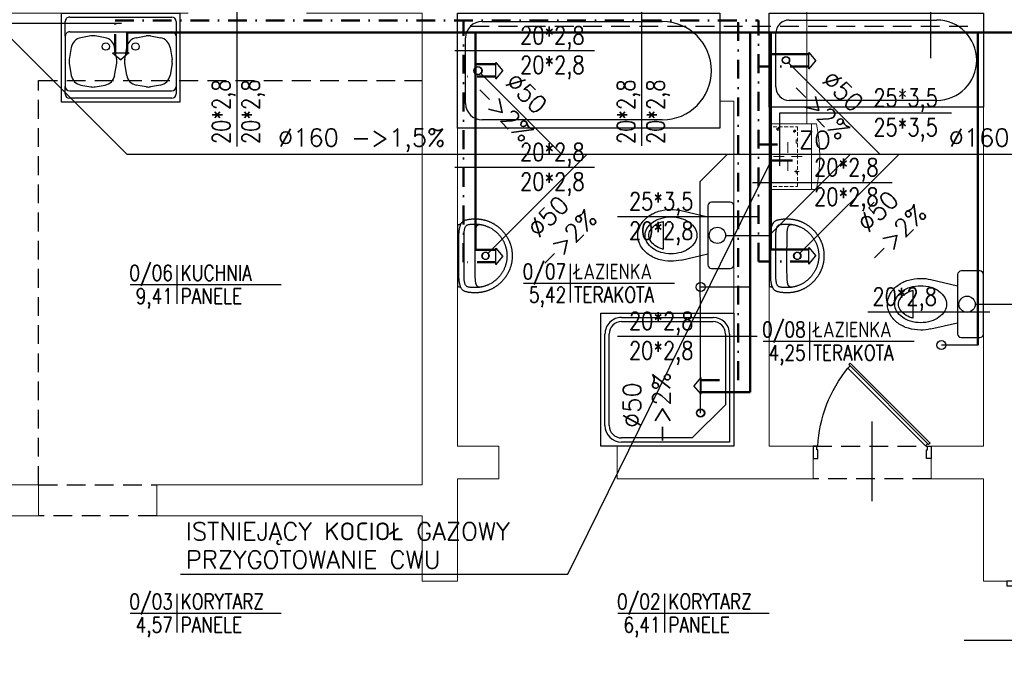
# Model space of a CAD drawing. Header units: millimetres. Extents: x -1623 to 1184, y -188 to 1297.
# Tile 3 of 6: x -666 to 0, y 594 to 1039. Entities that reach past the tile are written whole.
import ezdxf
from ezdxf.enums import TextEntityAlignment as Align

# ---------------------------------------------------------------- set-up
doc = ezdxf.new("R2010")
doc.units = ezdxf.units.MM
for name, pattern in [('DASHDOT', [25.4, 12.7, -6.35, 0, -6.35]), ('DASHED', [19.05, 12.7, -6.35]), ('DASHED2', [0.375, 0.25, -0.125])]:
    doc.linetypes.add(name, pattern=pattern)
doc.layers.get('0').update_dxf_attribs({"color": 252})
for name, color, linetype in [('1-GAZ', 252, 'Continuous'), ('1-OPIS-POM', 252, 'Continuous'), ('I-DRZWI', 252, 'Continuous'), ('I-MEBLE', 252, 'Continuous'), ('I-NAD', 252, 'DASHED'), ('I-SCIANA', 252, 'Continuous'), ('IS cwu', 3, 'DASHDOT'), ('IS kan odp', 36, 'Continuous'), ('IS KAN_S_OPIS', 2, 'Continuous'), ('IS KAN_SAN_RURY', 1, 'Continuous'), ('IS opis woda', 7, 'DASHED2'), ('MK_IS W_CWU', 5, 'DASHED'), ('MK_IS W_Z', 5, 'Continuous')]:
    doc.layers.add(name, color=color, linetype=linetype)
doc.layers.add('IS w', color=5, linetype='Continuous', lineweight=50)
doc.styles.add('ROMANS', font='romans.shx', dxfattribs={"width": 0.75})
doc.styles.add('TECH', font='simplex.shx')

# ---------------------------------------------------------------- blocks, each defined once
blk = doc.blocks.new('szynka')
at = {"lineweight": 0}
for points in [[(-458.82, 688.31), (-414.38, 688.31)], [(-458.82, 659.71), (-458.82, 688.31)], [(-414.38, 688.31), (-414.38, 659.71), (-458.82, 659.71)], [(-456.8, 686.93), (-456.8, 688.31)], [(-454.26, 686.77), (-456.8, 686.77)], [(-450.5, 686.77), (-452.99, 686.77)], [(-446.69, 686.77), (-449.23, 686.77)], [(-442.93, 686.77), (-445.42, 686.77)], [(-439.11, 686.77), (-441.65, 686.77)], [(-435.35, 686.77), (-437.84, 686.77)], [(-431.54, 686.77), (-434.08, 686.77)], [(-427.72, 686.77), (-430.27, 686.77)], [(-423.96, 686.77), (-426.51, 686.77)], [(-420.15, 686.77), (-422.69, 686.77)], [(-416.39, 686.77), (-418.88, 686.77)], [(-416.39, 686.93), (-416.39, 688.31)], [(-456.8, 683.12), (-456.8, 685.66)], [(-456.8, 679.36), (-456.8, 681.85)], [(-436.57, 678.19), (-436.57, 685.4)], [(-419.04, 682.27), (-416.76, 682.27)], [(-417.4, 683.07), (-417.62, 683.2), (-417.87, 683.23), (-418.24, 683.16), (-418.55, 682.95), (-418.77, 682.65), (-418.88, 682.27)], [(-418.35, 681.42), (-417.87, 681.27), (-417.5, 681.37), (-417.19, 681.59), (-416.99, 681.9), (-416.92, 682.27)], [(-417.87, 681.11), (-417.87, 683.38)], [(-416.39, 683.12), (-416.39, 685.66)], [(-416.39, 679.36), (-416.39, 681.85)], [(-456.8, 675.55), (-456.8, 678.09)], [(-456.8, 671.78), (-456.8, 674.27)], [(-446.32, 675.7), (-439.11, 675.7)], [(-436.57, 665.96), (-436.57, 673.16)], [(-426.82, 675.7), (-434.03, 675.7)], [(-416.39, 675.55), (-416.39, 678.09)], [(-416.39, 671.78), (-416.39, 674.27)], [(-456.8, 669.14), (-456.8, 670.51)], [(-456.8, 669.14), (-454.26, 669.14)], [(-452.99, 669.14), (-450.5, 669.14)], [(-449.23, 669.14), (-446.69, 669.14)], [(-447.8, 669.14), (-447.8, 670.14), (-445.57, 670.14)], [(-446.69, 668.08), (-446.69, 671.15)], [(-445.57, 669.14), (-443.03, 669.14)], [(-441.76, 669.14), (-439.22, 669.14)], [(-437.95, 669.14), (-435.4, 669.14)], [(-434.13, 669.14), (-431.59, 669.14)], [(-430.32, 669.14), (-427.78, 669.14)], [(-427.62, 669.14), (-427.62, 670.14), (-425.39, 670.14)], [(-426.51, 669.14), (-423.96, 669.14)], [(-425.39, 669.14), (-425.39, 670.14)], [(-422.69, 669.14), (-420.15, 669.14)], [(-420.31, 671.15), (-418.51, 671.15)], [(-419.04, 671.78), (-419.19, 671.88), (-419.41, 671.89), (-419.69, 671.85), (-419.92, 671.69), (-420.09, 671.45), (-420.15, 671.15)], [(-419.78, 670.46), (-419.41, 670.35), (-419.1, 670.44), (-418.86, 670.62), (-418.7, 670.86), (-418.67, 671.15)], [(-419.41, 670.25), (-419.41, 672.05)], [(-418.88, 669.14), (-416.39, 669.14)], [(-416.39, 669.14), (-416.39, 670.51)], [(-458.6, 659.71), (-458.6, 659.02), (-458.82, 659.02)], [(-414.38, 659.02), (-414.54, 659.02), (-414.54, 659.71)], [(-458.82, 656.37), (-458.82, 659.02)], [(-458.82, 656.37), (-453.29, 655.41), (-447.73, 654.72), (-442.16, 654.31), (-436.57, 654.17), (-430.99, 654.31), (-425.42, 654.72), (-419.88, 655.41), (-414.38, 656.37)], [(-414.38, 659.02), (-414.38, 656.37)]]:
    blk.add_lwpolyline(points, dxfattribs=at)
blk = doc.blocks.new('D90')
blk.add_line((32.6, 45), (-28.01, 45))
for points in [[(-9.17, 87.25), (-9.17, 90), (0.01, 90), (0.01, 86.33), (-6.42, 86.33), (-6.42, 87.25)], [(-72.56, 61.83), (-11.68, 0.94), (-10.61, 2.01), (-71.49, 62.91)], [(-9.18, 2.76), (-9.18, 0), (0, 0), (0, 3.67), (-6.43, 3.67), (-6.43, 2.76)]]:
    blk.add_lwpolyline(points, close=True)
blk.add_lwpolyline([(-11.26, 2.66), (-9.48, 4.45), (-68.56, 63.55), (-70.35, 61.76)])
blk.add_arc((-4.56, -14.51), 100.94, 92.61856, 129.34871)
blk = doc.blocks.new('umywalk50')
for points in [[(11.44, -2.51), (11.12, -2.1), (10.86, -1.74), (10.66, -1.37), (10.52, -0.99), (10.44, -0.54), (10.42, 0), (-10.42, 0), (-31.25, 0), (-31.28, -0.53), (-31.36, -0.98), (-31.5, -1.37), (-31.69, -1.73), (-31.95, -2.1), (-32.28, -2.5)], [(-31.77, -15.02), (-31.73, -14.8), (-31.68, -14.6), (-31.63, -14.4), (-31.56, -14.21), (-31.49, -14.03), (-31.4, -13.86), (-31.29, -13.7), (-31.17, -13.54), (-31.04, -13.4), (-30.89, -13.26), (-30.71, -13.13), (-30.52, -13.01), (-30.31, -12.9), (-30.07, -12.79), (-29.81, -12.69), (-29.52, -12.6), (-29.2, -12.52), (-28.86, -12.44), (-28.48, -12.37), (-28.08, -12.3), (-27.64, -12.25), (-27.16, -12.2), (-26.66, -12.15), (-26.11, -12.11), (-25.53, -12.08), (-24.9, -12.06), (-24.24, -12.04), (-23.54, -12.02), (-22.79, -12.02), (-21.99, -12.01), (-10.47, -12.01), (1.04, -12.02), (1.84, -12.02), (2.59, -12.03), (3.29, -12.04), (3.96, -12.06), (4.58, -12.09), (5.16, -12.12), (5.71, -12.16), (6.22, -12.2), (6.69, -12.25), (7.13, -12.31), (7.53, -12.37), (7.91, -12.44), (8.25, -12.52), (8.57, -12.6), (8.86, -12.7), (9.12, -12.79), (9.36, -12.9), (9.57, -13.02), (9.77, -13.14), (9.94, -13.27), (10.09, -13.4), (10.23, -13.55), (10.34, -13.7), (10.45, -13.87), (10.54, -14.04), (10.61, -14.22), (10.68, -14.4), (10.74, -14.6), (10.78, -14.81), (10.82, -15.02)]]:
    blk.add_lwpolyline(points)
for points in [[(14.56, -12.02), (14.56, -12.38), (14.55, -12.75), (14.54, -13.11), (14.52, -13.47), (14.49, -13.83), (14.46, -14.19), (14.43, -14.55), (14.39, -14.9), (14.35, -15.26), (14.3, -15.61), (14.25, -15.96), (14.19, -16.31), (14.13, -16.66), (14.06, -17.01), (13.98, -17.35), (13.91, -17.7), (13.82, -18.04), (13.74, -18.38), (13.65, -18.72), (13.55, -19.05), (13.45, -19.39), (13.34, -19.72), (13.23, -20.05), (13.12, -20.38), (13, -20.7), (12.88, -21.02), (12.75, -21.35), (12.62, -21.67), (12.48, -21.98), (12.34, -22.3), (12.2, -22.61), (12.05, -22.92), (11.9, -23.23), (11.74, -23.54), (11.58, -23.84), (11.41, -24.14), (11.25, -24.44), (11.07, -24.73), (10.9, -25.03), (10.72, -25.32), (10.53, -25.61), (10.34, -25.89), (10.15, -26.17), (9.96, -26.45), (9.76, -26.73), (9.55, -27), (9.35, -27.28), (9.14, -27.54), (8.92, -27.81), (8.71, -28.07), (8.49, -28.33), (8.26, -28.59), (8.03, -28.84), (7.8, -29.09), (7.57, -29.34), (7.33, -29.58), (7.09, -29.82), (6.85, -30.06), (6.6, -30.3), (6.35, -30.53), (6.09, -30.75), (5.84, -30.98), (5.58, -31.2), (5.32, -31.42), (5.05, -31.63), (4.78, -31.84), (4.51, -32.05), (4.24, -32.25), (3.96, -32.45), (3.68, -32.64), (3.4, -32.84), (3.11, -33.02), (2.82, -33.21), (2.53, -33.39), (2.24, -33.57), (1.94, -33.74), (1.65, -33.91), (1.34, -34.07), (1.04, -34.23), (0.74, -34.39), (0.43, -34.54), (0.12, -34.69), (-0.2, -34.83), (-0.51, -34.97), (-0.83, -35.11), (-1.15, -35.24), (-1.47, -35.37), (-1.79, -35.49), (-2.12, -35.61), (-2.45, -35.72), (-2.78, -35.83), (-3.11, -35.94), (-3.44, -36.04), (-3.78, -36.14), (-4.12, -36.23), (-4.46, -36.31), (-4.8, -36.4), (-5.14, -36.47), (-5.49, -36.55), (-5.83, -36.62), (-6.18, -36.68), (-6.53, -36.74), (-6.88, -36.79), (-7.24, -36.84), (-7.59, -36.88), (-7.95, -36.92), (-8.3, -36.95), (-8.66, -36.98), (-9.02, -37.01), (-9.38, -37.02), (-9.75, -37.04), (-10.11, -37.05), (-10.48, -37.05), (-10.48, -37.05), (-10.84, -37.05), (-11.21, -37.04), (-11.57, -37.02), (-11.93, -37.01), (-12.29, -36.98), (-12.65, -36.95), (-13.01, -36.92), (-13.36, -36.88), (-13.72, -36.84), (-14.07, -36.79), (-14.42, -36.74), (-14.77, -36.68), (-15.12, -36.61), (-15.47, -36.55), (-15.81, -36.47), (-16.16, -36.4), (-16.5, -36.31), (-16.84, -36.23), (-17.17, -36.13), (-17.51, -36.04), (-17.84, -35.94), (-18.18, -35.83), (-18.51, -35.72), (-18.83, -35.61), (-19.16, -35.49), (-19.48, -35.37), (-19.81, -35.24), (-20.13, -35.11), (-20.44, -34.97), (-20.76, -34.83), (-21.07, -34.69), (-21.38, -34.54), (-21.69, -34.39), (-21.99, -34.23), (-22.3, -34.07), (-22.6, -33.9), (-22.9, -33.74), (-23.19, -33.56), (-23.49, -33.39), (-23.78, -33.21), (-24.06, -33.02), (-24.35, -32.83), (-24.63, -32.64), (-24.91, -32.45), (-25.19, -32.25), (-25.46, -32.04), (-25.73, -31.84), (-26, -31.63), (-26.27, -31.41), (-26.53, -31.19), (-26.79, -30.97), (-27.05, -30.75), (-27.3, -30.52), (-27.55, -30.29), (-27.8, -30.06), (-28.04, -29.82), (-28.28, -29.58), (-28.52, -29.33), (-28.75, -29.09), (-28.99, -28.84), (-29.21, -28.58), (-29.44, -28.33), (-29.66, -28.07), (-29.88, -27.81), (-30.09, -27.54), (-30.3, -27.27), (-30.51, -27), (-30.71, -26.73), (-30.91, -26.45), (-31.1, -26.17), (-31.3, -25.89), (-31.48, -25.6), (-31.67, -25.31), (-31.85, -25.02), (-32.02, -24.73), (-32.2, -24.43), (-32.37, -24.13), (-32.53, -23.83), (-32.69, -23.53), (-32.85, -23.22), (-33, -22.92), (-33.15, -22.61), (-33.29, -22.29), (-33.43, -21.98), (-33.57, -21.66), (-33.7, -21.34), (-33.83, -21.02), (-33.95, -20.7), (-34.07, -20.37), (-34.18, -20.04), (-34.29, -19.71), (-34.4, -19.38), (-34.5, -19.05), (-34.6, -18.71), (-34.69, -18.37), (-34.77, -18.03), (-34.86, -17.69), (-34.93, -17.35), (-35.01, -17), (-35.07, -16.66), (-35.14, -16.31), (-35.2, -15.96), (-35.25, -15.61), (-35.3, -15.25), (-35.34, -14.9), (-35.38, -14.54), (-35.41, -14.19), (-35.44, -13.83), (-35.47, -13.47), (-35.48, -13.1), (-35.5, -12.74), (-35.5, -12.38), (-35.51, -12.01), (-35.51, -12.01), (-35.5, -11.66), (-35.48, -11.21), (-35.46, -10.71), (-35.44, -10.17), (-35.41, -9.65), (-35.37, -9.16), (-35.34, -8.74), (-35.3, -8.41), (-35.24, -7.97), (-35.17, -7.54), (-35.1, -7.13), (-35.02, -6.73), (-34.93, -6.35), (-34.84, -5.99), (-34.73, -5.64), (-34.62, -5.31), (-34.5, -5), (-34.36, -4.7), (-34.21, -4.41), (-34.05, -4.14), (-33.87, -3.88), (-33.68, -3.63), (-33.47, -3.4), (-33.24, -3.18), (-33, -2.97), (-32.74, -2.77), (-32.45, -2.59), (-32.15, -2.42), (-31.82, -2.26), (-31.47, -2.11), (-31.1, -1.97), (-30.7, -1.84), (-30.28, -1.72), (-29.83, -1.61), (-29.35, -1.5), (-29.35, -1.5), (-28.98, -1.43), (-28.6, -1.36), (-28.2, -1.3), (-27.79, -1.24), (-27.37, -1.18), (-26.94, -1.13), (-26.49, -1.08), (-26.04, -1.05), (-25.57, -1.02), (-25.1, -1), (-24.62, -1), (-10.47, -1), (3.68, -1), (4.16, -1.01), (4.63, -1.02), (5.09, -1.05), (5.55, -1.09), (5.99, -1.13), (6.42, -1.18), (6.85, -1.24), (7.26, -1.3), (7.65, -1.37), (8.04, -1.44), (8.41, -1.51), (8.88, -1.61), (9.33, -1.72), (9.76, -1.84), (10.15, -1.97), (10.53, -2.11), (10.88, -2.26), (11.2, -2.42), (11.51, -2.6), (11.79, -2.78), (12.05, -2.97), (12.3, -3.18), (12.52, -3.4), (12.73, -3.64), (12.93, -3.88), (13.1, -4.14), (13.26, -4.41), (13.41, -4.7), (13.55, -5), (13.67, -5.32), (13.79, -5.65), (13.89, -6), (13.99, -6.36), (14.07, -6.74), (14.15, -7.13), (14.22, -7.54), (14.29, -7.97), (14.35, -8.42), (14.39, -8.74), (14.42, -9.17), (14.46, -9.65), (14.49, -10.18), (14.52, -10.71), (14.54, -11.21), (14.55, -11.66)], [(-10.47, -33.52), (-11.02, -33.51), (-11.57, -33.5), (-12.12, -33.47), (-12.67, -33.43), (-13.09, -33.37), (-13.5, -33.31), (-13.91, -33.25), (-14.31, -33.17), (-14.71, -33.09), (-15.1, -33.01), (-15.49, -32.92), (-15.89, -32.82), (-16.28, -32.72), (-16.67, -32.61), (-17.06, -32.49), (-17.46, -32.37), (-17.86, -32.23), (-18.28, -32.06), (-18.69, -31.89), (-19.1, -31.71), (-19.51, -31.53), (-19.91, -31.34), (-20.31, -31.14), (-20.72, -30.94), (-21.08, -30.72), (-21.45, -30.5), (-21.8, -30.28), (-22.15, -30.06), (-22.49, -29.83), (-22.82, -29.59), (-23.15, -29.36), (-23.48, -29.11), (-23.8, -28.86), (-24.12, -28.61), (-24.43, -28.34), (-24.75, -28.07), (-25.06, -27.8), (-25.37, -27.51), (-25.68, -27.22), (-25.99, -26.9), (-26.28, -26.58), (-26.57, -26.25), (-26.85, -25.93), (-27.12, -25.6), (-27.38, -25.27), (-27.64, -24.93), (-27.9, -24.59), (-28.15, -24.24), (-28.4, -23.89), (-28.64, -23.52), (-28.88, -23.15), (-29.88, -21.32), (-30.04, -20.95), (-30.21, -20.57), (-30.36, -20.19), (-30.51, -19.81), (-30.65, -19.42), (-30.79, -19.04), (-30.92, -18.66), (-31.04, -18.28), (-31.15, -17.89), (-31.26, -17.51), (-31.36, -17.12), (-31.45, -16.73), (-31.54, -16.34), (-31.62, -15.95), (-31.69, -15.56), (-31.75, -15.16), (-31.81, -14.77), (-31.86, -14.37), (-31.9, -13.97), (-31.93, -13.57), (-31.96, -13.16), (-31.98, -12.76), (-31.99, -12.35), (-31.99, -11.94), (-31.99, -11.53), (-31.97, -11.11), (-31.95, -10.7), (-31.93, -10.28), (-31.91, -9.87), (-31.88, -9.45), (-31.84, -9.04), (-31.79, -8.63), (-31.74, -8.21), (-31.66, -7.8), (-31.58, -7.4), (-31.48, -7), (-31.36, -6.6), (-31.22, -6.31), (-31.04, -6.06), (-30.81, -5.82), (-30.54, -5.62), (-30.24, -5.43), (-29.91, -5.27), (-29.55, -5.13), (-29.17, -5), (-28.77, -4.9), (-28.37, -4.81), (-27.95, -4.73), (-27.53, -4.67), (-27.11, -4.62), (-26.7, -4.58), (-26.3, -4.55), (-25.91, -4.53), (-25.55, -4.52), (-25.21, -4.51), (-24.89, -4.51), (-24.62, -4.5), (-10.47, -4.51), (3.68, -4.51), (3.95, -4.51), (4.27, -4.51), (4.61, -4.52), (4.97, -4.54), (5.36, -4.56), (5.76, -4.59), (6.17, -4.63), (6.59, -4.68), (7.01, -4.74), (7.43, -4.81), (7.83, -4.9), (8.23, -5.01), (8.61, -5.13), (8.97, -5.28), (9.3, -5.44), (9.6, -5.62), (9.87, -5.83), (10.1, -6.06), (10.28, -6.32), (10.42, -6.6), (10.54, -7), (10.64, -7.4), (10.72, -7.81), (10.79, -8.22), (10.85, -8.63), (10.9, -9.04), (10.94, -9.46), (10.97, -9.87), (10.99, -10.29), (11.01, -10.7), (11.03, -11.12), (11.04, -11.53), (11.05, -11.95), (11.05, -12.36), (11.04, -12.76), (11.02, -13.17), (10.99, -13.57), (10.96, -13.97), (10.92, -14.37), (10.87, -14.77), (10.81, -15.17), (10.75, -15.56), (10.67, -15.95), (10.6, -16.34), (10.51, -16.73), (10.42, -17.12), (10.32, -17.51), (10.21, -17.9), (10.09, -18.28), (9.97, -18.66), (9.84, -19.05), (9.71, -19.43), (9.57, -19.81), (9.42, -20.19), (9.26, -20.57), (9.1, -20.95), (8.93, -21.33), (8.93, -21.33), (7.94, -23.16), (7.69, -23.53), (7.45, -23.89), (7.2, -24.24), (6.95, -24.59), (6.7, -24.93), (6.44, -25.27), (6.17, -25.6), (5.9, -25.93), (5.62, -26.26), (5.34, -26.58), (5.04, -26.9), (4.74, -27.22), (4.43, -27.52), (4.12, -27.8), (3.8, -28.08), (3.49, -28.35), (3.17, -28.61), (2.85, -28.86), (2.53, -29.11), (2.21, -29.36), (1.88, -29.6), (1.54, -29.83), (1.2, -30.06), (0.85, -30.28), (0.5, -30.51), (0.14, -30.73), (-0.23, -30.94), (-0.63, -31.14), (-1.04, -31.34), (-1.44, -31.53), (-1.85, -31.71), (-2.25, -31.89), (-2.67, -32.07), (-3.09, -32.23), (-3.09, -32.23), (-3.49, -32.37), (-3.88, -32.49), (-4.28, -32.61), (-4.67, -32.72), (-5.06, -32.82), (-5.45, -32.92), (-5.85, -33.01), (-6.24, -33.1), (-6.64, -33.17), (-7.04, -33.25), (-7.45, -33.31), (-7.86, -33.37), (-8.27, -33.43), (-8.83, -33.47), (-9.38, -33.5), (-9.92, -33.51)], [(-8.17, -19), (-8.17, -18.97), (-8.18, -18.95), (-8.18, -18.92), (-8.18, -18.89), (-8.18, -18.87), (-8.18, -18.84), (-8.18, -18.82), (-8.18, -18.79), (-8.19, -18.76), (-8.19, -18.74), (-8.19, -18.71), (-8.2, -18.69), (-8.2, -18.66), (-8.2, -18.63), (-8.21, -18.61), (-8.21, -18.58), (-8.22, -18.56), (-8.22, -18.53), (-8.23, -18.5), (-8.23, -18.48), (-8.24, -18.45), (-8.25, -18.43), (-8.25, -18.4), (-8.26, -18.38), (-8.27, -18.35), (-8.27, -18.33), (-8.28, -18.3), (-8.29, -18.28), (-8.3, -18.25), (-8.31, -18.23), (-8.32, -18.2), (-8.33, -18.18), (-8.34, -18.15), (-8.35, -18.13), (-8.36, -18.1), (-8.37, -18.08), (-8.38, -18.05), (-8.39, -18.03), (-8.4, -18.01), (-8.41, -17.98), (-8.42, -17.96), (-8.43, -17.94), (-8.45, -17.91), (-8.46, -17.89), (-8.47, -17.87), (-8.48, -17.84), (-8.5, -17.82), (-8.51, -17.8), (-8.52, -17.78), (-8.54, -17.75), (-8.55, -17.73), (-8.57, -17.71), (-8.58, -17.69), (-8.6, -17.67), (-8.61, -17.65), (-8.63, -17.62), (-8.64, -17.6), (-8.66, -17.58), (-8.68, -17.56), (-8.69, -17.54), (-8.71, -17.52), (-8.73, -17.5), (-8.74, -17.48), (-8.76, -17.46), (-8.78, -17.44), (-8.8, -17.42), (-8.81, -17.4), (-8.83, -17.38), (-8.85, -17.37), (-8.87, -17.35), (-8.89, -17.33), (-8.91, -17.31), (-8.93, -17.29), (-8.95, -17.28), (-8.97, -17.26), (-8.99, -17.24), (-9.01, -17.22), (-9.03, -17.21), (-9.05, -17.19), (-9.07, -17.17), (-9.09, -17.16), (-9.11, -17.14), (-9.13, -17.13), (-9.15, -17.11), (-9.18, -17.1), (-9.2, -17.08), (-9.22, -17.07), (-9.24, -17.05), (-9.26, -17.04), (-9.29, -17.03), (-9.31, -17.01), (-9.33, -17), (-9.35, -16.99), (-9.38, -16.97), (-9.4, -16.96), (-9.42, -16.95), (-9.45, -16.94), (-9.47, -16.93), (-9.49, -16.91), (-9.52, -16.9), (-9.54, -16.89), (-9.57, -16.88), (-9.59, -16.87), (-9.61, -16.86), (-9.64, -16.85), (-9.66, -16.84), (-9.69, -16.83), (-9.71, -16.82), (-9.74, -16.82), (-9.76, -16.81), (-9.79, -16.8), (-9.81, -16.79), (-9.84, -16.78), (-9.86, -16.78), (-9.89, -16.77), (-9.91, -16.76), (-9.94, -16.76), (-9.97, -16.75), (-9.99, -16.75), (-10.02, -16.74), (-10.04, -16.74), (-10.07, -16.73), (-10.09, -16.73), (-10.12, -16.72), (-10.15, -16.72), (-10.17, -16.71), (-10.2, -16.71), (-10.23, -16.71), (-10.25, -16.71), (-10.28, -16.7), (-10.3, -16.7), (-10.33, -16.7), (-10.36, -16.7), (-10.38, -16.7), (-10.41, -16.69), (-10.44, -16.69), (-10.46, -16.69), (-10.49, -16.69), (-10.51, -16.69), (-10.54, -16.69), (-10.57, -16.7), (-10.59, -16.7), (-10.62, -16.7), (-10.65, -16.7), (-10.67, -16.7), (-10.7, -16.7), (-10.72, -16.71), (-10.75, -16.71), (-10.78, -16.71), (-10.8, -16.72), (-10.83, -16.72), (-10.85, -16.72), (-10.88, -16.73), (-10.91, -16.73), (-10.93, -16.74), (-10.96, -16.74), (-10.98, -16.75), (-11.01, -16.76), (-11.03, -16.76), (-11.06, -16.77), (-11.09, -16.78), (-11.11, -16.78), (-11.14, -16.79), (-11.16, -16.8), (-11.19, -16.81), (-11.21, -16.81), (-11.24, -16.82), (-11.26, -16.83), (-11.29, -16.84), (-11.31, -16.85), (-11.33, -16.86), (-11.36, -16.87), (-11.38, -16.88), (-11.41, -16.89), (-11.43, -16.9), (-11.46, -16.91), (-11.48, -16.92), (-11.5, -16.93), (-11.53, -16.95), (-11.55, -16.96), (-11.57, -16.97), (-11.6, -16.98), (-11.62, -17), (-11.64, -17.01), (-11.66, -17.02), (-11.69, -17.04), (-11.71, -17.05), (-11.73, -17.06), (-11.75, -17.08), (-11.77, -17.09), (-11.8, -17.11), (-11.82, -17.12), (-11.84, -17.14), (-11.86, -17.16), (-11.88, -17.17), (-11.9, -17.19), (-11.92, -17.2), (-11.94, -17.22), (-11.96, -17.24), (-11.98, -17.25), (-12, -17.27), (-12.02, -17.29), (-12.04, -17.31), (-12.06, -17.32), (-12.08, -17.34), (-12.1, -17.36), (-12.12, -17.38), (-12.14, -17.4), (-12.15, -17.42), (-12.17, -17.44), (-12.19, -17.46), (-12.21, -17.48), (-12.22, -17.5), (-12.24, -17.52), (-12.26, -17.54), (-12.28, -17.56), (-12.29, -17.58), (-12.31, -17.6), (-12.32, -17.62), (-12.34, -17.64), (-12.35, -17.66), (-12.37, -17.68), (-12.38, -17.71), (-12.4, -17.73), (-12.41, -17.75), (-12.43, -17.77), (-12.44, -17.79), (-12.45, -17.82), (-12.47, -17.84), (-12.48, -17.86), (-12.49, -17.88), (-12.51, -17.91), (-12.52, -17.93), (-12.53, -17.95), (-12.54, -17.98), (-12.55, -18), (-12.57, -18.03), (-12.58, -18.05), (-12.59, -18.07), (-12.6, -18.1), (-12.61, -18.12), (-12.62, -18.15), (-12.63, -18.17), (-12.64, -18.2), (-12.65, -18.22), (-12.65, -18.24), (-12.66, -18.27), (-12.67, -18.29), (-12.68, -18.32), (-12.69, -18.34), (-12.69, -18.37), (-12.7, -18.4), (-12.71, -18.42), (-12.71, -18.45), (-12.72, -18.47), (-12.73, -18.5), (-12.73, -18.52), (-12.74, -18.55), (-12.74, -18.58), (-12.75, -18.6), (-12.75, -18.63), (-12.75, -18.65), (-12.76, -18.68), (-12.76, -18.71), (-12.77, -18.73), (-12.77, -18.76), (-12.77, -18.78), (-12.77, -18.81), (-12.78, -18.84), (-12.78, -18.86), (-12.78, -18.89), (-12.78, -18.91), (-12.78, -18.94), (-12.78, -18.97), (-12.78, -18.99), (-12.78, -19.02), (-12.78, -19.05), (-12.78, -19.07), (-12.78, -19.1), (-12.78, -19.13), (-12.78, -19.15), (-12.77, -19.18), (-12.77, -19.2), (-12.77, -19.23), (-12.77, -19.26), (-12.76, -19.28), (-12.76, -19.31), (-12.76, -19.33), (-12.75, -19.36), (-12.75, -19.39), (-12.74, -19.41), (-12.74, -19.44), (-12.73, -19.46), (-12.73, -19.49), (-12.72, -19.52), (-12.72, -19.54), (-12.71, -19.57), (-12.7, -19.59), (-12.7, -19.62), (-12.69, -19.64), (-12.68, -19.67), (-12.67, -19.69), (-12.66, -19.72), (-12.66, -19.74), (-12.65, -19.77), (-12.64, -19.79), (-12.63, -19.82), (-12.62, -19.84), (-12.61, -19.87), (-12.6, -19.89), (-12.59, -19.91), (-12.58, -19.94), (-12.57, -19.96), (-12.56, -19.99), (-12.55, -20.01), (-12.53, -20.03), (-12.52, -20.06), (-12.51, -20.08), (-12.5, -20.1), (-12.48, -20.13), (-12.47, -20.15), (-12.46, -20.17), (-12.44, -20.19), (-12.43, -20.22), (-12.42, -20.24), (-12.4, -20.26), (-12.39, -20.28), (-12.37, -20.3), (-12.36, -20.33), (-12.34, -20.35), (-12.33, -20.37), (-12.31, -20.39), (-12.3, -20.41), (-12.28, -20.43), (-12.26, -20.45), (-12.25, -20.47), (-12.23, -20.49), (-12.21, -20.51), (-12.19, -20.53), (-12.18, -20.55), (-12.16, -20.57), (-12.14, -20.59), (-12.12, -20.61), (-12.1, -20.63), (-12.09, -20.65), (-12.07, -20.66), (-12.05, -20.68), (-12.03, -20.7), (-12.01, -20.72), (-11.99, -20.74), (-11.97, -20.75), (-11.95, -20.77), (-11.93, -20.79), (-11.91, -20.8), (-11.89, -20.82), (-11.87, -20.83), (-11.84, -20.85), (-11.82, -20.87), (-11.8, -20.88), (-11.78, -20.9), (-11.76, -20.91), (-11.74, -20.93), (-11.71, -20.94), (-11.69, -20.95), (-11.67, -20.97), (-11.65, -20.98), (-11.62, -20.99), (-11.6, -21.01), (-11.58, -21.02), (-11.56, -21.03), (-11.53, -21.04), (-11.51, -21.06), (-11.48, -21.07), (-11.46, -21.08), (-11.44, -21.09), (-11.41, -21.1), (-11.39, -21.11), (-11.37, -21.12), (-11.34, -21.13), (-11.32, -21.14), (-11.29, -21.15), (-11.27, -21.16), (-11.24, -21.17), (-11.22, -21.18), (-11.19, -21.19), (-11.17, -21.19), (-11.14, -21.2), (-11.12, -21.21), (-11.09, -21.22), (-11.07, -21.22), (-11.04, -21.23), (-11.02, -21.24), (-10.99, -21.24), (-10.96, -21.25), (-10.94, -21.25), (-10.91, -21.26), (-10.89, -21.26), (-10.86, -21.27), (-10.83, -21.27), (-10.81, -21.28), (-10.78, -21.28), (-10.76, -21.28), (-10.73, -21.29), (-10.7, -21.29), (-10.68, -21.29), (-10.65, -21.29), (-10.63, -21.3), (-10.6, -21.3), (-10.57, -21.3), (-10.55, -21.3), (-10.52, -21.3), (-10.49, -21.3), (-10.47, -21.3), (-10.44, -21.3), (-10.42, -21.3), (-10.39, -21.3), (-10.36, -21.3), (-10.34, -21.3), (-10.31, -21.29), (-10.28, -21.29), (-10.26, -21.29), (-10.23, -21.29), (-10.21, -21.28), (-10.18, -21.28), (-10.15, -21.28), (-10.13, -21.27), (-10.1, -21.27), (-10.08, -21.26), (-10.05, -21.26), (-10.02, -21.25), (-10, -21.25), (-9.97, -21.24), (-9.95, -21.24), (-9.92, -21.23), (-9.9, -21.23), (-9.87, -21.22), (-9.84, -21.21), (-9.82, -21.2), (-9.79, -21.2), (-9.77, -21.19), (-9.74, -21.18), (-9.72, -21.17), (-9.69, -21.16), (-9.67, -21.15), (-9.65, -21.14), (-9.62, -21.13), (-9.6, -21.12), (-9.57, -21.11), (-9.55, -21.1), (-9.52, -21.09), (-9.5, -21.08), (-9.48, -21.07), (-9.45, -21.06), (-9.43, -21.05), (-9.41, -21.04), (-9.38, -21.02), (-9.36, -21.01), (-9.34, -21), (-9.31, -20.98), (-9.29, -20.97), (-9.27, -20.96), (-9.25, -20.94), (-9.22, -20.93), (-9.2, -20.91), (-9.18, -20.9), (-9.16, -20.88), (-9.14, -20.87), (-9.12, -20.85), (-9.09, -20.84), (-9.07, -20.82), (-9.05, -20.81), (-9.03, -20.79), (-9.01, -20.77), (-8.99, -20.76), (-8.97, -20.74), (-8.95, -20.72), (-8.93, -20.7), (-8.91, -20.69), (-8.89, -20.67), (-8.88, -20.65), (-8.86, -20.63), (-8.84, -20.61), (-8.82, -20.59), (-8.8, -20.58), (-8.78, -20.56), (-8.77, -20.54), (-8.75, -20.52), (-8.73, -20.5), (-8.71, -20.48), (-8.7, -20.46), (-8.68, -20.44), (-8.66, -20.42), (-8.65, -20.4), (-8.63, -20.37), (-8.62, -20.35), (-8.6, -20.33), (-8.59, -20.31), (-8.57, -20.29), (-8.56, -20.27), (-8.54, -20.24), (-8.53, -20.22), (-8.51, -20.2), (-8.5, -20.18), (-8.49, -20.16), (-8.47, -20.13), (-8.46, -20.11), (-8.45, -20.09), (-8.44, -20.06), (-8.42, -20.04), (-8.41, -20.02), (-8.4, -19.99), (-8.39, -19.97), (-8.38, -19.94), (-8.37, -19.92), (-8.36, -19.9), (-8.35, -19.87), (-8.34, -19.85), (-8.33, -19.82), (-8.32, -19.8), (-8.31, -19.77), (-8.3, -19.75), (-8.29, -19.72), (-8.28, -19.7), (-8.28, -19.67), (-8.27, -19.65), (-8.26, -19.62), (-8.25, -19.6), (-8.25, -19.57), (-8.24, -19.55), (-8.24, -19.52), (-8.23, -19.5), (-8.22, -19.47), (-8.22, -19.44), (-8.21, -19.42), (-8.21, -19.39), (-8.2, -19.37), (-8.2, -19.34), (-8.2, -19.31), (-8.19, -19.29), (-8.19, -19.26), (-8.19, -19.24), (-8.18, -19.21), (-8.18, -19.18), (-8.18, -19.16), (-8.18, -19.13), (-8.18, -19.11), (-8.18, -19.08), (-8.18, -19.05), (-8.17, -19.03), (-8.17, -19)]]:
    blk.add_lwpolyline(points, close=True)
blk = doc.blocks.new('wan160')
for p, q in [((-70, -160), (-70, 0)), ((-70, 0), (0, 0)), ((0, 0), (0, -160)), ((-55, -5), (-15, -5)), ((-65, -125), (-65, -15)), ((-5, -15), (-5, -125)), ((0, -160), (-70, -160))]:
    blk.add_line(p, q)
blk.add_circle((-35, -12.5), 2.5)
for centre, radius, start, end in [((-55, -15), 10, 90, 180), ((-15, -15), 10, 0, 90), ((-35, -125), 30, 180, 0)]:
    blk.add_arc(centre, radius, start, end)
blk = doc.blocks.new('wc')
for p, q in [((20, 0), (-20, 0)), ((-22.5, -2.5), (-22.5, -15)), ((22.5, -15), (22.5, -2.5)), ((-20, -17.5), (20, -17.5)), ((-16.71, -35.72), (-12.5, -17.5)), ((16.71, -35.72), (12.5, -17.5)), ((9.4, -47.6), (-9.4, -47.6))]:
    blk.add_line(p, q)
blk.add_lwpolyline([(12.5, -42.5, -0.072039), (11.5, -49.43, -0.083339), (8.84, -54.87, -0.106661), (4.55, -58.78, -0.132138), (0, -60, -0.132138), (-4.55, -58.78, -0.106661), (-8.84, -54.87, -0.083339), (-11.5, -49.43, -0.072039), (-12.5, -42.5, -0.072039), (-11.5, -35.57, -0.083339), (-8.84, -30.13, -0.106661), (-4.55, -26.22, -0.132138), (0, -25, -0.132138), (4.55, -26.22, -0.106661), (8.84, -30.13, -0.083339), (11.5, -35.57, -0.072039)], format="xyb", close=True)
for points in [[(17.5, -42.5, -0.072039), (16.29, -50.85, -0.083339), (12.91, -57.78, -0.106661), (7.06, -63.1, -0.132138), (0, -65, -0.132138), (-7.06, -63.1, -0.106661), (-12.91, -57.78, -0.083339), (-16.29, -50.85, -0.072039), (-17.5, -42.5, -0.05824), (-16.71, -35.72, -0.083339)], [(16.71, -35.72, -0.05824), (17.5, -42.5, -0.072039)], [(9.4, -47.6, -0.013234), (9.1, -48.72, -0.083339), (6.8, -53.42, -0.106661), (3.29, -56.61, -0.132138), (0, -57.5, -0.132138), (-3.29, -56.61, -0.106661), (-6.8, -53.42, -0.083339), (-9.1, -48.72, -0.013234), (-9.4, -47.6, -0.072039)]]:
    blk.add_lwpolyline(points, format="xyb")
for centre, start, end in [((-20, -2.5), 90, 180), ((20, -2.5), 0, 90), ((-20, -15), 180, 270), ((20, -15), 270, 0)]:
    blk.add_arc(centre, 2.5, start, end)
blk = doc.blocks.new('natrysk90')
for p, q in [((-90, -90), (-90, 0)), ((-90, 0), (0, 0)), ((0, 0), (0, -90)), ((-90, -90), (-90, 0)), ((-90, 0), (0, 0)), ((-90, -90), (-90, 0)), ((-90, 0), (0, 0)), ((-87.19, -75.94), (-87.19, -2.81)), ((-87.19, -2.81), (-14.06, -2.81)), ((-87.19, -75.94), (-87.19, -2.81)), ((-87.19, -2.81), (-14.06, -2.81)), ((-87.19, -75.94), (-87.19, -2.81)), ((-87.19, -2.81), (-14.06, -2.81)), ((-84.37, -28.12), (-61.87, -5.62)), ((-84.37, -28.12), (-61.87, -5.62)), ((-84.37, -28.12), (-61.87, -5.62)), ((-61.87, -5.62), (-14.06, -5.62)), ((-61.87, -5.62), (-14.06, -5.62)), ((-61.87, -5.62), (-14.06, -5.62)), ((0, 0), (0, -90)), ((0, 0), (0, -90)), ((-5.62, -14.06), (-5.62, -75.94)), ((-5.62, -14.06), (-5.62, -75.94)), ((-5.62, -14.06), (-5.62, -75.94)), ((-2.81, -14.06), (-2.81, -75.94)), ((-2.81, -14.06), (-2.81, -75.94)), ((-2.81, -14.06), (-2.81, -75.94)), ((-84.37, -75.94), (-84.37, -28.12)), ((-84.37, -75.94), (-84.37, -28.12)), ((-84.37, -75.94), (-84.37, -28.12)), ((-14.06, -84.37), (-75.94, -84.37)), ((-14.06, -84.37), (-75.94, -84.37)), ((-14.06, -84.37), (-75.94, -84.37)), ((0, -90), (-90, -90)), ((0, -90), (-90, -90)), ((0, -90), (-90, -90)), ((-14.06, -87.19), (-75.94, -87.19)), ((-14.06, -87.19), (-75.94, -87.19)), ((-14.06, -87.19), (-75.94, -87.19))]:
    blk.add_line(p, q)
blk.add_circle((-67.5, -22.5), 2.81)
blk.add_circle((-67.5, -22.5), 2.81)
blk.add_circle((-67.5, -22.5), 2.81)
for centre, radius, start, end in [((-14.06, -14.06), 11.25, 0, 90), ((-14.06, -14.06), 11.25, 0, 90), ((-14.06, -14.06), 11.25, 0, 90), ((-14.06, -14.06), 8.44, 0, 90), ((-14.06, -14.06), 8.44, 0, 90), ((-14.06, -14.06), 8.44, 0, 90), ((-75.94, -75.94), 11.25, 180, 270), ((-75.94, -75.94), 11.25, 180, 270), ((-75.94, -75.94), 11.25, 180, 270), ((-75.94, -75.94), 8.44, 180, 270), ((-75.94, -75.94), 8.44, 180, 270), ((-75.94, -75.94), 8.44, 180, 270), ((-14.06, -75.94), 8.44, 270, 0), ((-14.06, -75.94), 11.25, 270, 0), ((-14.06, -75.94), 8.44, 270, 0), ((-14.06, -75.94), 11.25, 270, 0), ((-14.06, -75.94), 8.44, 270, 0), ((-14.06, -75.94), 11.25, 270, 0)]:
    blk.add_arc(centre, radius, start, end)
blk = doc.blocks.new('zlew80')
for p, q in [((0, 60), (80, 60)), ((0, 0), (0, 60)), ((80, 60), (80, 0)), ((2.5, 49.5), (2.5, 54.5)), ((5.5, 57.5), (74.5, 57.5)), ((77.5, 54.5), (77.5, 49.5)), ((2.5, 15.5), (2.5, 49.5)), ((74.5, 52.5), (5.5, 52.5)), ((13.04, 48.51), (19.82, 49.74)), ((22.68, 49.74), (29.46, 48.51)), ((57.32, 49.74), (50.54, 48.51)), ((66.96, 48.51), (60.18, 49.74)), ((77.5, 15.5), (77.5, 49.5)), ((5.22, 33.82), (6.58, 41.95)), ((35.92, 41.95), (37.28, 33.82)), ((44.08, 41.95), (42.72, 33.82)), ((74.78, 33.82), (73.42, 41.95)), ((6.58, 23.05), (5.22, 31.18)), ((37.28, 31.18), (35.92, 23.05)), ((42.72, 31.18), (44.08, 23.05)), ((73.42, 23.05), (74.78, 31.18)), ((36.16, 24.44), (36.16, 24.44)), ((2.5, 5.5), (2.5, 15.5)), ((19.82, 15.26), (13.04, 16.49)), ((29.46, 16.49), (22.68, 15.26)), ((50.54, 16.49), (57.32, 15.26)), ((60.18, 15.26), (66.96, 16.49)), ((77.5, 15.5), (77.5, 5.5)), ((74.5, 12.5), (5.5, 12.5)), ((80, 0), (0, 0)), ((74.5, 2.5), (5.5, 2.5))]:
    blk.add_line(p, q)
for centre in [(30, 22.5), (50, 22.5)]:
    blk.add_circle(centre, 2.5)
for centre, radius, start, end in [((5.5, 54.5), 3, 90, 180), ((74.5, 54.5), 3, 0, 90), ((5.5, 49.5), 3, 90, 180), ((14.47, 40.64), 8, 100.30485, 170.53768), ((21.25, 41.87), 8, 79.69515, 100.30485), ((28.03, 40.64), 8, 9.46232, 79.69515), ((51.97, 40.64), 8, 100.30485, 170.53768), ((58.75, 41.87), 8, 79.69515, 100.30485), ((65.53, 40.64), 8, 9.46232, 79.69515), ((74.5, 49.5), 3, 0, 90), ((13.11, 32.5), 8, 170.53768, 189.46232), ((29.39, 32.5), 8, 350.53768, 9.46232), ((50.61, 32.5), 8, 170.53768, 189.46232), ((66.89, 32.5), 8, 350.53768, 9.46232), ((14.47, 24.36), 8, 189.46232, 259.69515), ((28.03, 24.36), 8, 280.30485, 350.53768), ((28.26, 25.75), 8, 350.53768, 350.53985), ((51.97, 24.36), 8, 189.46232, 259.69515), ((65.53, 24.36), 8, 280.30485, 350.53768), ((5.5, 15.5), 3, 180, 270), ((21.25, 23.13), 8, 259.69515, 280.30485), ((58.75, 23.13), 8, 259.69515, 280.30485), ((74.5, 15.5), 3, 270, 0), ((2.8, 12.8), 0.3, 180, 270), ((5.5, 5.5), 3, 180, 270), ((74.5, 5.5), 3, 270, 0)]:
    blk.add_arc(centre, radius, start, end)
blk = doc.blocks.new('OPIS-POM')
for p, q in [((0, 25), (0, -25)), ((-60, 0), (135, 0))]:
    blk.add_line(p, q)
at = {"style": 'ROMANS', "width": 0.8, "flags": 4}
blk.add_attdef('NR', text='', height=20, dxfattribs=at).set_placement((-5, 5), align=Align.RIGHT)
blk.add_attdef('NAZWA', (5, 5), '', height=20, dxfattribs=at)
blk.add_attdef('POW.', text='', height=20, dxfattribs=at).set_placement((-5, -5), align=Align.TOP_RIGHT)
blk.add_attdef('POSADZKA', text='', height=20, dxfattribs=at).set_placement((5, -5), align=Align.TOP_LEFT)

msp = doc.modelspace()

# ---------------------------------------------------------------- linework, layer by layer
at = {"layer": '1-GAZ', "lineweight": 0}
msp.add_lwpolyline([(-164.16, 1079.66), (-133.52, 1079.66), (-133.52, 968.63)], dxfattribs=at)
at = {"layer": 'I-NAD'}
msp.add_line((-361.16, 1034.68), (-21.16, 1034.68), dxfattribs=at)
for points in [[(-653.42, 724.51), (-653.42, 997.98), (-393.92, 997.98)], [(-129.3, 750.56), (-49.31, 750.56)], [(-49.31, 728.54), (-129.3, 728.6)], [(-653.42, 724.51), (-573.43, 724.51)], [(-573.43, 703.53), (-653.42, 703.53)]]:
    msp.add_lwpolyline(points, dxfattribs=at)
at = {"layer": 'I-SCIANA', "lineweight": 0}
for points in [[(-653.42, 724.51), (-688.91, 724.51), (-688.91, 1043.47), (-552.17, 1043.47)], [(-472.18, 1043.47), (-393.92, 1043.47), (-393.92, 724.51), (-573.43, 724.51)], [(-341.88, 750.56), (-369.95, 750.56), (-369.95, 1043.47), (-341.88, 1043.47)], [(-182.95, 984.04), (-192.51, 984.04), (-192.51, 1043.47)], [(-129.3, 750.56), (-158.98, 750.56), (-158.98, 1043.47), (-122.5, 1043.47)], [(-42.51, 1043.47), (-13.99, 1043.47), (-13.99, 750.56), (-49.31, 750.56)], [(-182.95, 984.04), (-182.95, 750.56), (-261.9, 750.56)], [(-341.88, 750.56), (-341.88, 728.54)], [(-261.9, 750.56), (-261.9, 728.54)], [(-129.3, 750.56), (-129.3, 728.54)], [(-49.31, 750.56), (-49.31, 728.54)], [(-369.95, 659.39), (-369.95, 728.54), (-341.88, 728.54)], [(-261.9, 728.54), (-129.3, 728.54)], [(-49.31, 728.54), (-13.99, 728.54), (-13.99, 659.39)], [(-653.42, 724.51), (-653.42, 703.53)], [(-573.43, 724.51), (-573.43, 703.53)], [(-688.91, 659.39), (-688.91, 703.53), (-653.42, 703.53)], [(-573.43, 703.53), (-393.92, 703.53), (-393.92, 659.39)], [(-393.92, 659.39), (-369.95, 659.39)], [(-13.99, 659.39), (9.99, 659.39)]]:
    msp.add_lwpolyline(points, dxfattribs=at)
at = {"layer": 'IS cwu', "lineweight": 50}
for p, q in [((-601.68, 1016.74), (-601.68, 1038.68)), ((-601.68, 1038.68), (-166.17, 1038.68)), ((-365.85, 875.16), (-365.85, 1038.68)), ((-180.03, 795.37), (-180.03, 1038.68)), ((-166.17, 875.56), (-166.17, 1038.68)), ((-132.13, 1007.55), (-166.17, 1007.55)), ((-343.92, 1000.78), (-365.85, 1000.78)), ((-166.17, 954.78), (-143.18, 954.78)), ((-343.92, 875.16), (-365.85, 875.16)), ((-132.13, 875.56), (-166.17, 875.56)), ((-205.23, 795.37), (-180.03, 795.37))]:
    msp.add_line(p, q, dxfattribs=at)
at = {"layer": 'IS kan odp', "ltscale": 50}
msp.add_line((-676.68, 1036.75), (-597.2, 1036.75), dxfattribs=at)
at = {"layer": 'IS KAN_S_OPIS'}
for p, q in [((-295.34, 664), (-157.44, 944.05)), ((-557.29, 664), (-295.34, 664))]:
    msp.add_line(p, q, dxfattribs=at)
at = {"layer": 'IS KAN_SAN_RURY'}
for p, q in [((-593.42, 948), (-678.29, 1032.86)), ((-83.89, 948), (-145.88, 1009.99)), ((-299.43, 948), (-354.32, 1002.89)), ((564.54, 948), (-593.42, 948)), ((-282.34, 948), (-349.18, 881.16)), ((-187.46, 948), (-205.72, 929.75)), ((-104.31, 948), (-159.05, 893.26)), ((-71.37, 948), (-138.21, 881.16)), ((-205.45, 773.06), (-205.72, 929.75))]:
    msp.add_line(p, q, dxfattribs=at)
at = {"layer": 'IS KAN_SAN_RURY', "linetype": 'Continuous'}
for p, q in [((-188.56, 893.26), (-159.05, 893.26)), ((-19.59, 846.66), (76.06, 846.66))]:
    msp.add_line(p, q, dxfattribs=at)
for centre, radius in [((-147.65, 1011.76), 2.5), ((-356.09, 1004.66), 2.5), ((-194.06, 893.26), 5.5), ((-350.95, 879.39), 2.5), ((-139.98, 879.39), 2.5), ((-25.09, 846.66), 5.5), ((-205.45, 773.06), 2.5)]:
    msp.add_circle(centre, radius, dxfattribs=at)
at = {"layer": 'IS opis woda'}
msp.add_line((-49.92, 1104.12), (-49.92, 1013.15), dxfattribs=at)
at = {"layer": 'IS opis woda', "linetype": 'ByBlock'}
for p, q in [((-519.34, 1049.31, 53.36), (-519.34, 953.27, 53.36)), ((-245.35, 1049.31, 53.36), (-245.35, 953.77, 53.36)), ((-277.21, 1018.03, 53.36), (-371.74, 1018.03, 53.36)), ((-35.64, 975.89, 53.36), (-152, 975.89, 53.36)), ((-152, 975.89, 53.36), (-152, 940.18, 53.36)), ((-277.21, 939.08, 53.36), (-371.74, 939.08, 53.36)), ((-75.73, 928.81, 53.36), (-170.27, 928.81, 53.36)), ((-167.1, 905.84, 53.36), (-261.63, 905.84, 53.36)), ((-9.78, 841.32, 53.36), (-92.32, 841.32, 53.36)), ((-167.1, 824.85, 53.36), (-261.63, 824.85, 53.36))]:
    msp.add_line(p, q, dxfattribs=at)
at = {"layer": 'IS w', "ltscale": 2}
for p, q in [((-593.49, 1016.74), (-593.49, 1030.49)), ((-593.49, 1030.49), (400.71, 1030.49)), ((-357.67, 883.35), (-357.67, 1030.49)), ((-171.84, 787.19), (-171.84, 1030.49)), ((-157.99, 883.75), (-157.99, 1030.49)), ((-17.77, 819.01), (-17.77, 1030.49)), ((-132.13, 1015.73), (-157.99, 1015.73)), ((-343.92, 1008.97), (-357.67, 1008.97)), ((-157.99, 943.83), (-143.18, 943.83)), ((-343.92, 883.35), (-357.67, 883.35)), ((-132.13, 883.75), (-157.99, 883.75)), ((-205.23, 787.19), (-171.84, 787.19))]:
    msp.add_line(p, q, dxfattribs=at)
at = {"layer": 'MK_IS W_CWU', "ltscale": 2}
for p, q in [((-603.46, 1016.74), (-597.85, 1011.99)), ((-603.36, 1016.74), (-592.15, 1016.74)), ((-592.24, 1016.74), (-597.85, 1011.99)), ((-132.13, 1005.86), (-132.13, 1017.08)), ((-132.13, 1016.98), (-127.38, 1011.37)), ((-343.92, 999.1), (-343.92, 1010.31)), ((-343.92, 1010.21), (-339.17, 1004.61)), ((-132.13, 1005.76), (-127.38, 1011.37)), ((-343.92, 999), (-339.17, 1004.61)), ((-343.92, 873.48), (-343.92, 884.69)), ((-343.92, 884.6), (-339.17, 878.99)), ((-132.13, 873.87), (-132.13, 885.09)), ((-132.13, 884.99), (-127.38, 879.39)), ((-343.92, 873.38), (-339.17, 878.99)), ((-132.13, 873.78), (-127.38, 879.39)), ((-205.23, 797.15), (-209.98, 791.55)), ((-205.23, 797.06), (-205.23, 785.84)), ((-205.23, 785.94), (-209.98, 791.55))]:
    msp.add_line(p, q, dxfattribs=at)
at = {"layer": 'MK_IS W_Z'}
for p, q in [((-171.84, 858.29), (-205.36, 858.29)), ((-17.77, 819.01), (-42.44, 819.01))]:
    msp.add_line(p, q, dxfattribs=at)
for centre in [(-205.36, 858.29), (-42.44, 819.01)]:
    msp.add_circle(centre, 3.05, dxfattribs=at)

# ---------------------------------------------------------------- block references
at = {"layer": '1-GAZ', "lineweight": 0, "rotation": 90}
msp.add_blockref('szynka', (529.33, 1383.17), dxfattribs=at)
at = {"layer": '1-OPIS-POM', "xscale": 0.5241599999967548, "yscale": 0.5241599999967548, "zscale": 0.5241600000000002}
for p, values in [((-559.91, 859.96), {'NR': '0/06', 'NAZWA': 'KUCHNIA', 'POW.': '9,41', 'POSADZKA': 'PANELE'}), ((-293.77, 860.95), {'NR': '0/07', 'NAZWA': 'ŁAZIENKA', 'POW.': '5,42', 'POSADZKA': 'TERAKOTA'}), ((-131.67, 821.69), {'NR': '0/08', 'NAZWA': 'ŁAZIENKA', 'POW.': '4,25', 'POSADZKA': 'TERAKOTA'}), ((-559.91, 637.65), {'NR': '0/03', 'NAZWA': 'KORYTARZ', 'POW.': '4,57', 'POSADZKA': 'PANELE'}), ((-229.87, 637.65), {'NR': '0/02', 'NAZWA': 'KORYTARZ', 'POW.': '6,41', 'POSADZKA': 'PANELE'})]:
    msp.add_blockref('OPIS-POM', p, dxfattribs=at).add_auto_attribs(values)
at = {"layer": 'I-DRZWI'}
for p, xscale, yscale, zscale, rotation in [((-49.31, 742.39), -0.888738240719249, 0.8887382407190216, 0.8887382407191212, 90), ((1.84, 659.39), 0.8887382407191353, 0.8887382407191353, 0.8887382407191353, 180)]:
    msp.add_blockref('D90', p, dxfattribs=dict(at, xscale=xscale, yscale=yscale, zscale=zscale, rotation=rotation))
at = {"layer": 'I-MEBLE', "linetype": 'ByBlock', "lineweight": 0}
for name, p, rotation in [('zlew80', (-557.85, 1043.47), 180), ('wc', (-182.95, 893.26), 270), ('umywalk50', (-369.95, 889.87), 90), ('umywalk50', (-158.97, 889.87), 90), ('wc', (-13.99, 846.66), 270), ('natrysk90', (-272.95, 750.56), 180)]:
    msp.add_blockref(name, p, dxfattribs=dict(at, rotation=rotation))
at = {"layer": 'I-MEBLE', "lineweight": 0, "rotation": 90}
for p, xscale, yscale, zscale in [((-369.95, 1043.47), 1.109007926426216, 1.109007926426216, 1.109007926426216), ((-158.98, 1043.47), 0.9061864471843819, 0.9061864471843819, 0.9061864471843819)]:
    msp.add_blockref('wan160', p, dxfattribs=dict(at, xscale=xscale, yscale=yscale, zscale=zscale))

# ---------------------------------------------------------------- texts
at = {"layer": 'IS KAN_S_OPIS', "style": 'TECH'}
for s, rotation, p in [('∅50', 315, (-338.43, 996.01)), ('∅50', 315, (-124.31, 997.43)), ('->2%', 315, (-145.84, 990.92)), ('->2%', 315, (-359.96, 989.5)), ('∅50', 45, (-315.24, 890.86)), ('∅50', 45, (-92.14, 894.41)), ('->2%', 45, (-85.63, 872.87)), ('->2%', 45, (-308.73, 869.33)), ('∅50', 90, (-245.77, 762.95)), ('->2%', 90, (-225.95, 752.33))]:
    msp.add_text(s, height=12, rotation=rotation, dxfattribs=at).set_placement(p)
for s, p in [('∅160 ->1,5%', (-491.37, 953.38)), ('ZO  ', (-138.92, 951.77)), ('∅160 ->1,5%', (-37.52, 953.38)), ('ISTNIEJĄCY KOCIOŁ GAZOWY', (-553.73, 687)), ('PRZYGOTOWANIE CWU ', (-553.73, 667.85))]:
    msp.add_text(s, height=12, dxfattribs=at).set_placement(p)
at = {"layer": 'IS opis woda', "style": 'TECH', "width": 0.8}
for s, p in [('20*2,8', (-327.55, 1022.55)), ('20*2,8', (-327.55, 1002.56)), ('25*3,5', (-88.49, 980.41)), ('25*3,5', (-88.49, 960.42)), ('20*2,8', (-327.55, 943.6)), ('20*2,8', (-128.58, 933.32)), ('20*2,8', (-327.55, 923.61)), ('20*2,8', (-128.58, 913.33)), ('25*3,5', (-253.87, 910.36)), ('20*2,8', (-253.87, 890.37)), ('20*2,8', (-89.12, 845.84)), ('20*2,8', (-253.87, 829.36)), ('20*2,8', (-253.87, 809.37))]:
    msp.add_text(s, height=12, dxfattribs=at).set_placement(p)
for p in [(-523.86, 955.07), (-503.87, 955.07), (-249.87, 955.07), (-229.88, 955.07)]:
    msp.add_text('20*2,8', height=12, rotation=90, dxfattribs=at).set_placement(p)

doc.saveas('drawing.dxf')
